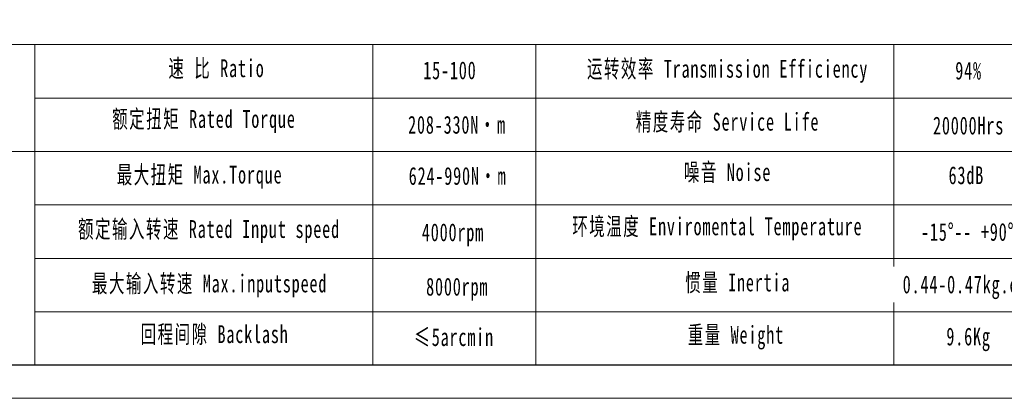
# Model space of a CAD drawing. Header units: millimetres. Extents: x -15 to 771, y 0 to 545.
# Tile 2 of 6: x 130 to 401, y 0 to 104. Entities that reach past the tile are written whole.
import ezdxf

# ---------------------------------------------------------------- set-up
doc = ezdxf.new("R2010")
doc.units = ezdxf.units.MM
doc.header["$LTSCALE"] = 1.3
doc.layers.get('0').update_dxf_attribs({"lineweight": 18})
doc.layers.add('图框_外框线', color=7, linetype='Continuous', lineweight=18)
doc.styles.add('标准', font='txt', dxfattribs={"width": 0.667})

msp = doc.modelspace()

# ---------------------------------------------------------------- linework, layer by layer
for p, q in [((134.51, 97.24), (134.51, 9.16)), ((227.48, 97.24), (227.48, 9.16))]:
    msp.add_line(p, q)
at = {"layer": '图框_外框线'}
for p, q in [((68.07, 97.24), (761.38, 97.24)), ((272.27, 97.24), (272.27, 9.18)), ((370.77, 97.24), (370.77, 9.17)), ((134.51, 82.54), (524.16, 82.54)), ((68.07, 67.85), (761.38, 67.85)), ((134.51, 53.16), (761.38, 53.16)), ((134.51, 38.46), (761.38, 38.46)), ((134.51, 23.77), (761.38, 23.77))]:
    msp.add_line(p, q, dxfattribs=at)
at = {"layer": '图框_外框线', "color": 3}
msp.add_lwpolyline([(0, 0), (770.55, 0), (770.55, 544.89), (0, 544.89)], close=True, dxfattribs=at)
at = {"layer": '图框_外框线', "color": 3, "lineweight": 25}
msp.add_lwpolyline([(45.87, 9.17), (761.38, 9.17), (761.38, 535.72), (45.87, 535.72)], close=True, dxfattribs=at)

# ---------------------------------------------------------------- texts
at = {"layer": '图框_外框线', "color": 1, "attachment_point": 2, "style": '标准'}
for s, insert, char_height, width in [('\\T1.1;速 比 Ratio', (184.48, 93.2), 4.8978, 40.0194), ('\\T1.1;\\pxqc;15-100', (248.66, 92.63), 4.8978, 20.8244), ('\\T1.1;运转效率 Transmission Efficiency', (325.03, 93.05), 4.8978, 83.2309), ('\\T1.1;94%', (391.31, 92.55), 4.898, 62.6363), ('\\T1.1;额定扭矩 Rated Torque', (181.03, 79.26), 4.8978, 86.9589), ('\\T1.1;精度寿命 Service Life', (325.03, 78.49), 4.8978, 65.3303), ('\\T1.1;208-330N·m', (250.61, 77.66), 4.8978, 40.5666), ('\\T1.1;20000Hrs', (391.31, 77.45), 4.8978, 62.6363), ('\\T1.1;噪音 Noise', (325.03, 64.64), 4.8978, 43.2179), ('\\T1.1;最大扭矩 Max.Torque', (179.83, 63.95), 4.8978, 57.8136), ('\\T1.1;624-990N·m', (250.78, 63.59), 4.8978, 48.7108), ('\\T1.1;63dB', (390.7, 63.78), 4.898, 32.3197), ('\\T1.1;额定输入转速 Rated Input speed', (182.41, 48.99), 4.8978, 76.8627), ('{\\T1.1;环境温度 Enviromental Temperature}', (322.22, 49.73), 4.8978, 158.9417), ('\\T1.1;4000rpm', (249.51, 48.1), 4.8978, 33.7478), ('\\T1.1;-15%%D-- +90%%D', (391.04, 48.2), 4.8978, 42.0146), ('\\T1.1;最大输入转速 Max.inputspeed ', (182.58, 34.02), 4.8978, 77.3068), ('\\T1.1;8000rpm', (250.68, 33.14), 4.8978, 107.0942), ('\\T1.1;回程间隙 Backlash', (183.96, 20.09), 4.8978, 62.6836), ('{\\T1.1;≤5arcmin }', (249.78, 19.28), 4.8978, 37.6762), ('\\T1.1;重量 Weight', (327.31, 19.91), 4.8978, 38.0843), ('\\T1.1;9.6Kg', (391.31, 19.44), 4.8978, 32.7704)]:
    msp.add_mtext(s, dxfattribs=dict(at, insert=insert, char_height=char_height, width=width))

# ---------------------------------------------------------------- next in the draw order: texts
at = {"layer": '图框_外框线', "color": 1, "insert": (391.31, 33.76), "char_height": 4.8978, "width": 158.9417, "attachment_point": 2, "style": '标准', "bg_fill": 2}
msp.add_mtext('{\\T1.1;0.44-0.47kg.cm²}', dxfattribs=at)

# ---------------------------------------------------------------- next in the draw order: texts
at = {"layer": '图框_外框线', "color": 1, "insert": (327.83, 34.3), "char_height": 4.8978, "width": 44.2479, "attachment_point": 2, "style": '标准'}
msp.add_mtext('\\T1.1;惯量 Inertia', dxfattribs=at)

doc.saveas('drawing.dxf')
